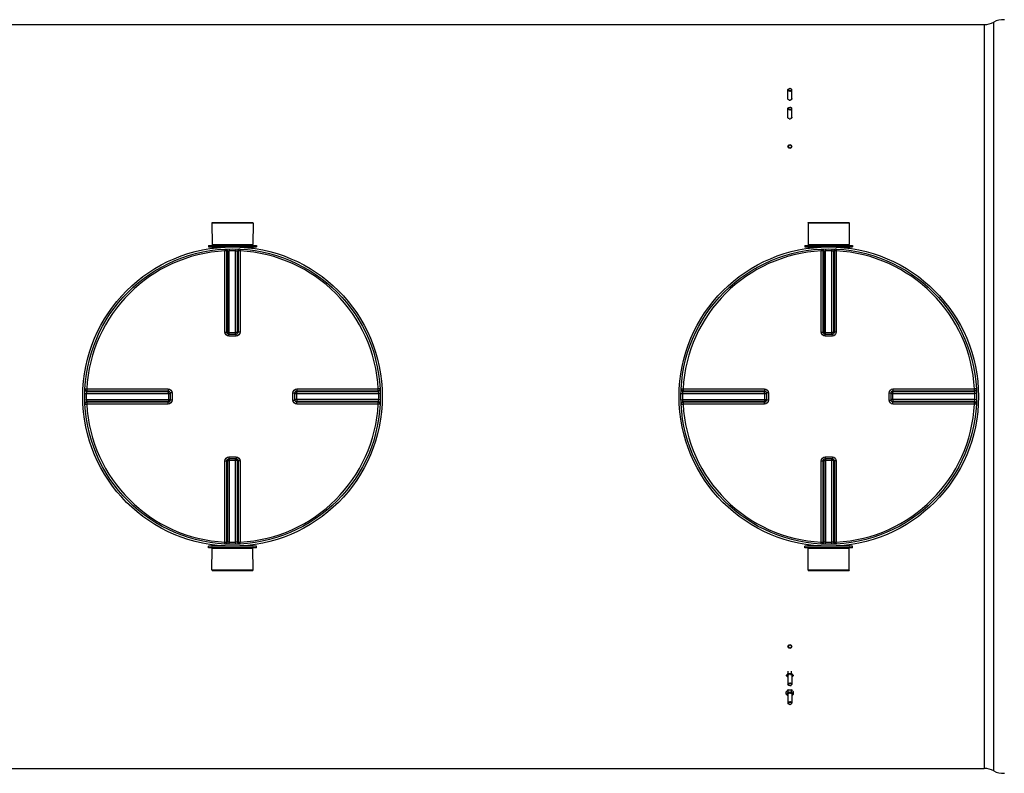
# Model space of a CAD drawing. Header units: millimetres. Extents: x 0 to 297, y 0 to 210.
# Tile 117 of 256: x 160 to 172, y 87 to 97. Entities that reach past the tile are written whole.
import ezdxf

# ---------------------------------------------------------------- set-up
doc = ezdxf.new("R2010")
doc.units = ezdxf.units.MM
doc.header["$LTSCALE"] = 16.335
doc.layers.get('0').update_dxf_attribs({"linetype": 'CONTINUOUS'})
for name, color, linetype in [('01_GLOBAL', 7, 'CONTINUOUS'), ('AXE-VISSERIE', 7, 'CONTINUOUS'), ('AXES_REF', 7, 'CONTINUOUS')]:
    doc.layers.add(name, color=color, linetype=linetype)

msp = doc.modelspace()

# ---------------------------------------------------------------- linework, layer by layer
at = {"color": 7, "linetype": 'Continuous'}
for p, q in [((155.496, 96.901), (171.946, 96.901)), ((169.432, 96.075), (169.434, 96.076)), ((169.459, 96.075), (169.457, 96.076)), ((169.432, 95.834), (169.434, 95.835)), ((169.459, 95.834), (169.457, 95.835)), ((162.017, 94.349), (162.545, 94.349)), ((162.017, 94.349), (162.018, 94.074)), ((162.545, 94.349), (162.543, 94.074)), ((169.682, 94.349), (170.21, 94.349)), ((169.682, 94.349), (169.683, 94.074)), ((170.21, 94.349), (170.208, 94.074)), ((161.973, 94.061), (162.588, 94.061)), ((161.973, 94.061), (161.973, 94.041)), ((162.018, 94.074), (162.543, 94.074)), ((162.018, 94.074), (162.031, 94.061)), ((162.543, 94.074), (162.531, 94.061)), ((162.588, 94.061), (162.588, 94.041)), ((169.638, 94.061), (170.253, 94.061)), ((169.638, 94.061), (169.638, 94.041)), ((169.683, 94.074), (170.208, 94.074)), ((169.683, 94.074), (169.696, 94.061)), ((170.208, 94.074), (170.196, 94.061)), ((170.253, 94.061), (170.253, 94.041)), ((161.973, 94.041), (162.588, 94.041)), ((162.018, 94.039), (162.018, 94.023)), ((162.543, 94.039), (162.543, 94.023)), ((169.638, 94.041), (170.253, 94.041)), ((169.683, 94.039), (169.683, 94.023)), ((170.208, 94.039), (170.208, 94.023)), ((162.234, 92.917), (162.232, 92.917)), ((162.234, 92.917), (162.327, 92.917)), ((162.33, 92.917), (162.327, 92.917)), ((169.899, 92.917), (169.897, 92.917)), ((169.899, 92.917), (169.992, 92.917)), ((169.995, 92.917), (169.992, 92.917)), ((161.48, 92.166), (161.48, 92.165)), ((161.48, 92.165), (161.48, 92.163)), ((161.48, 92.163), (161.48, 92.07)), ((163.082, 92.163), (163.082, 92.165)), ((163.082, 92.07), (163.082, 92.163)), ((169.145, 92.166), (169.145, 92.165)), ((169.145, 92.165), (169.145, 92.163)), ((169.145, 92.163), (169.145, 92.07)), ((170.747, 92.163), (170.747, 92.165)), ((170.747, 92.07), (170.747, 92.163)), ((161.48, 92.07), (161.48, 92.068)), ((161.48, 92.068), (161.48, 92.067)), ((163.082, 92.068), (163.082, 92.07)), ((169.145, 92.07), (169.145, 92.068)), ((169.145, 92.068), (169.145, 92.067)), ((170.747, 92.068), (170.747, 92.07)), ((162.232, 91.316), (162.234, 91.316)), ((162.327, 91.316), (162.234, 91.316)), ((162.327, 91.316), (162.33, 91.316)), ((169.897, 91.316), (169.899, 91.316)), ((169.992, 91.316), (169.899, 91.316)), ((169.992, 91.316), (169.995, 91.316)), ((162.588, 90.191), (161.973, 90.191)), ((161.973, 90.171), (161.973, 90.191)), ((162.588, 90.171), (161.973, 90.171)), ((162.017, 89.884), (162.018, 90.159)), ((162.018, 90.194), (162.018, 90.209)), ((162.018, 90.159), (162.031, 90.171)), ((162.543, 90.159), (162.018, 90.159)), ((162.543, 90.159), (162.531, 90.171)), ((162.543, 90.194), (162.543, 90.209)), ((162.545, 89.884), (162.543, 90.159)), ((162.588, 90.171), (162.588, 90.191)), ((170.253, 90.191), (169.638, 90.191)), ((169.638, 90.171), (169.638, 90.191)), ((170.253, 90.171), (169.638, 90.171)), ((169.682, 89.884), (169.683, 90.159)), ((169.683, 90.194), (169.683, 90.209)), ((169.683, 90.159), (169.696, 90.171)), ((170.208, 90.159), (169.683, 90.159)), ((170.208, 90.159), (170.196, 90.171)), ((170.208, 90.194), (170.208, 90.209)), ((170.21, 89.884), (170.208, 90.159)), ((170.253, 90.171), (170.253, 90.191)), ((162.545, 89.884), (162.017, 89.884)), ((170.21, 89.884), (169.682, 89.884)), ((169.423, 88.554), (169.423, 88.583)), ((169.469, 88.554), (169.469, 88.583)), ((169.432, 88.399), (169.434, 88.398)), ((169.459, 88.399), (169.457, 88.398)), ((169.4, 88.287), (169.4, 88.316)), ((169.423, 88.313), (169.423, 88.342)), ((169.469, 88.313), (169.469, 88.342)), ((169.492, 88.287), (169.492, 88.316)), ((169.432, 88.158), (169.434, 88.157)), ((169.459, 88.158), (169.457, 88.157)), ((155.496, 87.331), (171.946, 87.331))]:
    msp.add_line(p, q, dxfattribs=at)
at = {"color": 9, "linetype": 'Continuous'}
for p, q in [((171.946, 96.901), (171.946, 87.331)), ((172.067, 87.3), (172.067, 96.933)), ((162.018, 94.039), (162.185, 94.039)), ((162.182, 94.014), (162.184, 93.99)), ((162.184, 92.943), (162.184, 93.99)), ((162.209, 93.989), (162.216, 93.989)), ((162.209, 92.942), (162.209, 93.989)), ((162.216, 93.989), (162.216, 92.942)), ((162.24, 94.016), (162.24, 93.992)), ((162.24, 92.917), (162.24, 93.992)), ((162.322, 94.016), (162.321, 93.992)), ((162.321, 92.917), (162.321, 93.992)), ((162.346, 93.989), (162.353, 93.989)), ((162.346, 92.942), (162.346, 93.989)), ((162.353, 93.989), (162.353, 92.942)), ((162.377, 94.039), (162.543, 94.039)), ((162.379, 94.014), (162.378, 93.99)), ((162.378, 93.99), (162.378, 92.943)), ((169.683, 94.039), (169.85, 94.039)), ((169.847, 94.014), (169.849, 93.99)), ((169.849, 92.943), (169.849, 93.99)), ((169.874, 93.989), (169.881, 93.989)), ((169.874, 92.942), (169.874, 93.989)), ((169.881, 93.989), (169.881, 92.942)), ((169.905, 94.016), (169.905, 93.992)), ((169.905, 92.917), (169.905, 93.992)), ((169.987, 94.016), (169.986, 93.992)), ((169.986, 92.917), (169.986, 93.992)), ((170.011, 93.989), (170.018, 93.989)), ((170.011, 92.942), (170.011, 93.989)), ((170.018, 93.989), (170.018, 92.942)), ((170.042, 94.039), (170.208, 94.039)), ((170.044, 94.014), (170.043, 93.99)), ((170.043, 93.99), (170.043, 92.943)), ((162.209, 92.942), (162.216, 92.942)), ((162.232, 92.917), (162.229, 92.918)), ((162.234, 92.893), (162.234, 92.917)), ((162.24, 92.941), (162.321, 92.941)), ((162.328, 92.893), (162.327, 92.917)), ((162.328, 92.918), (162.33, 92.919)), ((162.346, 92.942), (162.353, 92.942)), ((169.874, 92.942), (169.881, 92.942)), ((169.897, 92.917), (169.894, 92.918)), ((169.899, 92.893), (169.899, 92.917)), ((169.905, 92.941), (169.986, 92.941)), ((169.993, 92.893), (169.992, 92.917)), ((169.993, 92.918), (169.995, 92.919)), ((170.011, 92.942), (170.018, 92.942)), ((162.281, 92.893), (162.234, 92.893)), ((162.328, 92.893), (162.281, 92.893)), ((169.946, 92.893), (169.899, 92.893)), ((169.993, 92.893), (169.946, 92.893)), ((160.381, 92.157), (160.406, 92.157)), ((160.383, 92.215), (160.408, 92.214)), ((160.406, 92.157), (161.48, 92.157)), ((160.408, 92.214), (161.455, 92.214)), ((160.408, 92.189), (161.455, 92.189)), ((160.408, 92.182), (160.408, 92.189)), ((160.408, 92.182), (161.456, 92.182)), ((160.907, 92.214), (160.935, 92.214)), ((161.456, 92.182), (161.455, 92.189)), ((161.456, 92.157), (161.456, 92.076)), ((161.505, 92.163), (161.48, 92.163)), ((161.505, 92.163), (161.505, 92.07)), ((163.057, 92.163), (163.082, 92.163)), ((163.057, 92.07), (163.057, 92.163)), ((163.082, 92.165), (163.082, 92.168)), ((163.082, 92.163), (163.084, 92.166)), ((163.082, 92.157), (164.156, 92.157)), ((163.107, 92.189), (163.106, 92.182)), ((163.106, 92.182), (164.154, 92.182)), ((163.106, 92.076), (163.106, 92.157)), ((163.107, 92.214), (164.154, 92.214)), ((163.107, 92.189), (164.153, 92.189)), ((164.153, 92.189), (164.154, 92.182)), ((164.178, 92.215), (164.154, 92.214)), ((164.18, 92.157), (164.156, 92.157)), ((168.046, 92.157), (168.071, 92.157)), ((168.048, 92.215), (168.073, 92.214)), ((168.071, 92.157), (169.145, 92.157)), ((168.073, 92.214), (169.12, 92.214)), ((168.073, 92.189), (169.12, 92.189)), ((168.073, 92.182), (168.073, 92.189)), ((168.073, 92.182), (169.121, 92.182)), ((169.121, 92.182), (169.12, 92.189)), ((169.121, 92.157), (169.121, 92.076)), ((169.17, 92.163), (169.145, 92.163)), ((169.17, 92.163), (169.17, 92.07)), ((170.722, 92.163), (170.747, 92.163)), ((170.722, 92.07), (170.722, 92.163)), ((170.747, 92.165), (170.747, 92.168)), ((170.747, 92.163), (170.749, 92.166)), ((170.747, 92.157), (171.821, 92.157)), ((170.772, 92.189), (170.771, 92.182)), ((170.771, 92.182), (171.819, 92.182)), ((170.771, 92.076), (170.771, 92.157)), ((170.772, 92.214), (171.819, 92.214)), ((170.772, 92.189), (171.818, 92.189)), ((171.818, 92.189), (171.819, 92.182)), ((171.843, 92.215), (171.819, 92.214)), ((171.845, 92.157), (171.821, 92.157)), ((160.381, 92.075), (160.406, 92.076)), ((160.406, 92.076), (161.48, 92.076)), ((161.456, 92.051), (160.408, 92.051)), ((160.408, 92.044), (160.408, 92.051)), ((161.455, 92.044), (160.408, 92.044)), ((161.455, 92.044), (161.456, 92.051)), ((161.479, 92.07), (161.478, 92.067)), ((161.505, 92.07), (161.48, 92.07)), ((163.057, 92.07), (163.082, 92.07)), ((164.156, 92.076), (163.082, 92.076)), ((164.154, 92.051), (163.106, 92.051)), ((163.106, 92.051), (163.107, 92.044)), ((164.153, 92.044), (163.107, 92.044)), ((164.154, 92.051), (164.153, 92.044)), ((164.18, 92.075), (164.156, 92.076)), ((168.046, 92.075), (168.071, 92.076)), ((168.071, 92.076), (169.145, 92.076)), ((169.121, 92.051), (168.073, 92.051)), ((168.073, 92.044), (168.073, 92.051)), ((169.12, 92.044), (168.073, 92.044)), ((169.12, 92.044), (169.121, 92.051)), ((169.144, 92.07), (169.143, 92.067)), ((169.17, 92.07), (169.145, 92.07)), ((170.722, 92.07), (170.747, 92.07)), ((171.821, 92.076), (170.747, 92.076)), ((171.819, 92.051), (170.771, 92.051)), ((170.771, 92.051), (170.772, 92.044)), ((171.818, 92.044), (170.772, 92.044)), ((171.819, 92.051), (171.818, 92.044)), ((171.845, 92.075), (171.821, 92.076)), ((160.383, 92.018), (160.408, 92.019)), ((161.455, 92.019), (160.408, 92.019)), ((160.935, 92.019), (160.906, 92.019)), ((161.324, 92.019), (161.265, 92.019)), ((164.154, 92.019), (163.107, 92.019)), ((164.178, 92.018), (164.154, 92.019)), ((168.048, 92.018), (168.073, 92.019)), ((169.12, 92.019), (168.073, 92.019)), ((168.989, 92.019), (168.93, 92.019)), ((171.819, 92.019), (170.772, 92.019)), ((171.843, 92.018), (171.819, 92.019)), ((162.184, 90.243), (162.184, 91.29)), ((162.216, 91.291), (162.209, 91.291)), ((162.209, 90.244), (162.209, 91.291)), ((162.216, 91.291), (162.216, 90.244)), ((162.234, 91.315), (162.231, 91.314)), ((162.234, 91.34), (162.281, 91.34)), ((162.234, 91.34), (162.234, 91.316)), ((162.24, 91.316), (162.24, 90.241)), ((162.321, 91.291), (162.24, 91.291)), ((162.281, 91.34), (162.328, 91.34)), ((162.321, 90.241), (162.321, 91.316)), ((162.328, 91.34), (162.327, 91.316)), ((162.33, 91.315), (162.333, 91.315)), ((162.353, 91.291), (162.346, 91.291)), ((162.346, 90.244), (162.346, 91.291)), ((162.353, 91.291), (162.353, 90.244)), ((162.378, 91.29), (162.378, 90.243)), ((169.849, 90.243), (169.849, 91.29)), ((169.881, 91.291), (169.874, 91.291)), ((169.874, 90.244), (169.874, 91.291)), ((169.881, 91.291), (169.881, 90.244)), ((169.899, 91.315), (169.896, 91.314)), ((169.899, 91.34), (169.946, 91.34)), ((169.899, 91.34), (169.899, 91.316)), ((169.905, 91.316), (169.905, 90.241)), ((169.986, 91.291), (169.905, 91.291)), ((169.946, 91.34), (169.993, 91.34)), ((169.986, 90.241), (169.986, 91.316)), ((169.993, 91.34), (169.992, 91.316)), ((169.995, 91.315), (169.998, 91.315)), ((170.018, 91.291), (170.011, 91.291)), ((170.011, 90.244), (170.011, 91.291)), ((170.018, 91.291), (170.018, 90.244)), ((170.043, 91.29), (170.043, 90.243)), ((162.185, 90.194), (162.018, 90.194)), ((162.182, 90.219), (162.184, 90.243)), ((162.216, 90.244), (162.209, 90.244)), ((162.24, 90.217), (162.24, 90.241)), ((162.322, 90.217), (162.321, 90.241)), ((162.353, 90.244), (162.346, 90.244)), ((162.543, 90.194), (162.377, 90.194)), ((162.379, 90.219), (162.378, 90.243)), ((169.85, 90.194), (169.683, 90.194)), ((169.847, 90.219), (169.849, 90.243)), ((169.881, 90.244), (169.874, 90.244)), ((169.905, 90.217), (169.905, 90.241)), ((169.987, 90.217), (169.986, 90.241)), ((170.018, 90.244), (170.011, 90.244)), ((170.208, 90.194), (170.042, 90.194)), ((170.044, 90.219), (170.043, 90.243))]:
    msp.add_line(p, q, dxfattribs=at)
for points in [[(160.408, 92.214), (160.45, 92.214), (160.492, 92.214)], [(160.532, 92.214), (160.571, 92.214), (160.609, 92.214), (160.682, 92.214)], [(160.682, 92.214), (160.717, 92.214), (160.751, 92.214), (160.784, 92.214), (160.816, 92.214), (160.847, 92.214), (160.877, 92.214)], [(160.935, 92.214), (160.992, 92.214), (161.019, 92.214), (161.047, 92.214)], [(161.355, 92.214), (161.387, 92.214), (161.42, 92.214), (161.455, 92.214)], [(168.073, 92.214), (168.115, 92.214), (168.157, 92.214)], [(168.197, 92.214), (168.236, 92.214), (168.274, 92.214), (168.311, 92.214), (168.347, 92.214), (168.382, 92.214), (168.416, 92.214), (168.449, 92.214), (168.481, 92.214), (168.512, 92.214), (168.542, 92.214), (168.572, 92.214), (168.6, 92.214)], [(168.6, 92.214), (168.657, 92.214), (168.684, 92.214), (168.712, 92.214)], [(169.02, 92.214), (169.052, 92.214), (169.085, 92.214), (169.12, 92.214)], [(160.609, 92.019), (160.571, 92.019), (160.532, 92.019), (160.492, 92.019)], [(160.877, 92.019), (160.847, 92.019), (160.816, 92.019), (160.784, 92.019), (160.751, 92.019), (160.717, 92.019), (160.682, 92.019), (160.609, 92.019)], [(161.455, 92.019), (161.42, 92.019), (161.387, 92.019), (161.355, 92.019)], [(168.6, 92.019), (168.571, 92.019), (168.542, 92.019), (168.512, 92.019), (168.481, 92.019), (168.449, 92.019), (168.416, 92.019), (168.382, 92.019), (168.347, 92.019), (168.311, 92.019), (168.274, 92.019), (168.236, 92.019), (168.197, 92.019), (168.157, 92.019)], [(169.12, 92.019), (169.085, 92.019), (169.052, 92.019), (169.02, 92.019)]]:
    msp.add_lwpolyline(points, dxfattribs=at)
at = {"color": 7, "linetype": 'Continuous'}
for centre, radius in [((169.446, 95.333), 0.025), ((169.446, 95.333), 0.0209), ((162.281, 92.116), 1.9), ((169.946, 92.116), 1.9), ((169.446, 88.9), 0.025), ((169.446, 88.9), 0.0209)]:
    msp.add_circle(centre, radius, dxfattribs=at)
for centre, radius, start, end in [((172.189, 96.714), 0.25, 86.7018, 119.0529), ((171.946, 97.151), 0.25, 270, 299.0529), ((169.443, 96.055), 0.0229, 112.5494, 118.2764), ((169.448, 96.055), 0.0229, 61.7236, 67.4506), ((169.442, 96.057), 0.0207, 118.3143, 121.8078), ((169.449, 96.057), 0.0207, 58.1922, 61.6857), ((169.442, 95.816), 0.0207, 118.3143, 121.8078), ((169.444, 95.962), 0.0308, 247.3831, 248.8393), ((169.443, 95.814), 0.0229, 112.5494, 118.2764), ((169.446, 95.97), 0.0398, 260.1285, 279.8715), ((169.448, 95.814), 0.0229, 61.7236, 67.4506), ((169.448, 95.962), 0.0308, 291.1607, 292.6169), ((169.449, 95.816), 0.0207, 58.1922, 61.6857), ((169.444, 95.721), 0.0308, 247.3831, 248.8393), ((169.446, 95.729), 0.0398, 260.1285, 279.8715), ((169.448, 95.721), 0.0308, 291.1607, 292.6169), ((162.016, 94.039), 0.0025, 0, 90), ((162.546, 94.039), 0.0025, 90, 180), ((169.681, 94.039), 0.0025, 0, 90), ((170.211, 94.039), 0.0025, 90, 180), ((162.016, 90.194), 0.0025, 270, 360), ((162.546, 90.194), 0.0025, 180, 270), ((169.681, 90.194), 0.0025, 270, 360), ((170.211, 90.194), 0.0025, 180, 270), ((169.328, 88.614), 0.112, 309.8408, 318.0544), ((169.494, 88.588), 0.111, 221.9049, 228.9059), ((169.216, 88.703), 0.255, 323.5927, 324.3202), ((169.444, 88.512), 0.0308, 111.1607, 112.6169), ((169.446, 88.504), 0.0398, 80.1285, 99.8715), ((169.448, 88.512), 0.0308, 67.3831, 68.8393), ((169.676, 88.703), 0.255, 215.6798, 216.4073), ((169.398, 88.588), 0.111, 311.0941, 318.0951), ((169.564, 88.614), 0.112, 221.9456, 230.1592), ((169.442, 88.417), 0.0207, 238.1922, 241.6857), ((169.443, 88.419), 0.0229, 241.7236, 247.4506), ((169.448, 88.419), 0.0229, 292.5494, 298.2764), ((169.449, 88.417), 0.0207, 298.3143, 301.8078), ((169.328, 88.373), 0.112, 309.8408, 318.0544), ((169.494, 88.256), 0.112, 129.8408, 138.0544), ((169.494, 88.347), 0.111, 221.9049, 228.9059), ((169.216, 88.462), 0.255, 323.5927, 324.3202), ((169.444, 88.271), 0.0308, 111.1607, 112.6169), ((169.446, 88.262), 0.0398, 80.1285, 99.8715), ((169.448, 88.271), 0.0308, 67.3831, 68.8393), ((169.397, 88.256), 0.112, 41.9456, 50.1592), ((169.676, 88.462), 0.255, 215.6798, 216.4073), ((169.398, 88.347), 0.111, 311.0941, 318.0951), ((169.564, 88.373), 0.112, 221.9456, 230.1592), ((169.442, 88.176), 0.0207, 238.1922, 241.6857), ((169.443, 88.178), 0.0229, 241.7236, 247.4506), ((169.448, 88.178), 0.0229, 292.5494, 298.2764), ((169.449, 88.176), 0.0207, 298.3143, 301.8078), ((171.946, 87.081), 0.25, 60.9471, 90), ((172.189, 87.519), 0.25, 240.9471, 273.2982)]:
    msp.add_arc(centre, radius, start, end, dxfattribs=at)
at = {"color": 9, "linetype": 'Continuous'}
for centre, radius, start, end in [((162.281, 92.116), 1.876, 92.9675, 177.0325), ((162.281, 92.118), 1.874, 88.764, 91.236), ((162.281, 92.116), 1.876, 2.9675, 87.0325), ((169.946, 92.116), 1.876, 92.9675, 177.0325), ((169.946, 92.118), 1.874, 88.764, 91.236), ((169.946, 92.116), 1.876, 2.9675, 87.0325), ((162.235, 92.941), 0.0236, 248.0993, 254.1592), ((162.24, 94.569), 1.627, 269.8052, 269.9966), ((162.321, 94.567), 1.625, 270.0033, 270.192), ((162.318, 92.944), 0.028, 297.3371, 303.7932), ((169.9, 92.941), 0.0236, 248.0993, 254.1592), ((169.905, 94.569), 1.627, 269.8052, 269.9966), ((169.986, 94.567), 1.625, 270.0033, 270.192), ((169.983, 92.944), 0.028, 297.3371, 303.7932), ((159.828, 92.157), 1.627, 0.0034, 0.1948), ((163.105, 92.162), 0.0236, 158.0993, 164.1592), ((163.108, 92.153), 0.028, 146.2068, 152.6629), ((164.731, 92.157), 1.625, 179.808, 179.9967), ((167.493, 92.157), 1.627, 0.0034, 0.1948), ((170.77, 92.162), 0.0236, 158.0993, 164.1592), ((170.773, 92.153), 0.028, 146.2068, 152.6629), ((172.396, 92.157), 1.625, 179.808, 179.9967), ((159.83, 92.076), 1.625, 359.808, 359.9967), ((161.453, 92.08), 0.028, 326.2068, 332.6629), ((161.459, 92.077), 0.0216, 340.1644, 344.0051), ((161.46, 92.07), 0.0199, 346.0069, 352.0363), ((161.458, 92.071), 0.0225, 340.4317, 346.0108), ((164.733, 92.076), 1.627, 180.0034, 180.1948), ((167.495, 92.076), 1.625, 359.808, 359.9967), ((169.118, 92.08), 0.028, 326.2068, 332.6629), ((169.124, 92.077), 0.0216, 340.1644, 344.0051), ((169.125, 92.07), 0.0199, 346.0069, 352.0363), ((169.123, 92.071), 0.0225, 340.4317, 346.0108), ((172.398, 92.076), 1.627, 180.0034, 180.1948), ((162.281, 92.116), 1.876, 182.9675, 267.0325), ((162.281, 92.116), 1.876, 272.9675, 357.0325), ((169.946, 92.116), 1.876, 182.9675, 267.0325), ((169.946, 92.116), 1.876, 272.9675, 357.0325), ((162.244, 91.289), 0.028, 117.3371, 123.7932), ((162.24, 89.666), 1.625, 90.0033, 90.192), ((162.321, 89.664), 1.627, 89.8052, 89.9966), ((162.326, 91.292), 0.0236, 68.0993, 74.1592), ((169.909, 91.289), 0.028, 117.3371, 123.7932), ((169.905, 89.666), 1.625, 90.0033, 90.192), ((169.986, 89.664), 1.627, 89.8052, 89.9966), ((169.991, 91.292), 0.0236, 68.0993, 74.1592), ((162.281, 92.115), 1.874, 268.764, 271.236), ((169.946, 92.115), 1.874, 268.764, 271.236)]:
    msp.add_arc(centre, radius, start, end, dxfattribs=at)
at = {"color": 7, "linetype": 'Continuous'}
for points in [[(169.434, 96.076), (169.438, 96.077), (169.442, 96.078), (169.446, 96.078)], [(169.457, 96.076), (169.454, 96.077), (169.45, 96.078), (169.446, 96.078)], [(169.42, 95.947), (169.42, 95.949), (169.42, 95.95), (169.421, 95.952)], [(169.471, 95.952), (169.471, 95.95), (169.472, 95.949), (169.472, 95.947)], [(169.421, 95.943), (169.42, 95.944), (169.42, 95.946), (169.42, 95.947)], [(169.439, 95.931), (169.437, 95.932), (169.435, 95.932), (169.432, 95.933)], [(169.434, 95.835), (169.438, 95.836), (169.442, 95.837), (169.446, 95.837)], [(169.457, 95.835), (169.454, 95.836), (169.45, 95.837), (169.446, 95.837)], [(169.459, 95.933), (169.457, 95.932), (169.455, 95.932), (169.453, 95.931)], [(169.472, 95.947), (169.472, 95.946), (169.471, 95.944), (169.471, 95.943)], [(169.42, 95.706), (169.42, 95.708), (169.42, 95.709), (169.421, 95.711)], [(169.421, 95.702), (169.42, 95.703), (169.42, 95.705), (169.42, 95.706)], [(169.471, 95.711), (169.471, 95.709), (169.472, 95.708), (169.472, 95.706)], [(169.472, 95.706), (169.472, 95.705), (169.471, 95.703), (169.471, 95.702)], [(169.439, 95.69), (169.437, 95.691), (169.435, 95.691), (169.432, 95.692)], [(169.459, 95.692), (169.457, 95.691), (169.455, 95.691), (169.453, 95.69)], [(169.411, 88.514), (169.407, 88.518), (169.403, 88.523), (169.4, 88.528)], [(169.411, 88.514), (169.408, 88.517), (169.404, 88.527), (169.408, 88.536), (169.411, 88.54)], [(169.411, 88.54), (169.415, 88.543), (169.418, 88.547), (169.421, 88.552)], [(169.411, 88.54), (169.414, 88.543), (169.417, 88.545), (169.421, 88.547)], [(169.421, 88.507), (169.417, 88.508), (169.414, 88.511), (169.411, 88.514)], [(169.42, 88.527), (169.42, 88.528), (169.42, 88.53), (169.421, 88.531)], [(169.421, 88.522), (169.42, 88.524), (169.42, 88.525), (169.42, 88.527)], [(169.421, 88.547), (169.428, 88.551), (169.437, 88.552), (169.446, 88.552)], [(169.423, 88.554), (169.43, 88.553), (169.438, 88.552), (169.446, 88.552)], [(169.432, 88.541), (169.435, 88.542), (169.437, 88.542), (169.439, 88.543)], [(169.446, 88.552), (169.454, 88.552), (169.461, 88.553), (169.469, 88.554)], [(169.446, 88.552), (169.454, 88.552), (169.463, 88.551), (169.471, 88.547)], [(169.453, 88.543), (169.455, 88.542), (169.457, 88.542), (169.459, 88.541)], [(169.471, 88.552), (169.474, 88.547), (169.477, 88.543), (169.48, 88.54)], [(169.471, 88.547), (169.474, 88.545), (169.478, 88.543), (169.48, 88.54)], [(169.471, 88.531), (169.471, 88.53), (169.472, 88.528), (169.472, 88.527)], [(169.472, 88.527), (169.472, 88.525), (169.471, 88.524), (169.471, 88.522)], [(169.48, 88.514), (169.478, 88.511), (169.474, 88.508), (169.471, 88.507)], [(169.48, 88.54), (169.484, 88.536), (169.488, 88.527), (169.484, 88.517), (169.48, 88.514)], [(169.492, 88.528), (169.488, 88.523), (169.485, 88.518), (169.48, 88.514)], [(169.446, 88.396), (169.442, 88.396), (169.438, 88.397), (169.434, 88.398)], [(169.446, 88.396), (169.45, 88.396), (169.454, 88.397), (169.457, 88.398)], [(169.4, 88.316), (169.403, 88.321), (169.407, 88.326), (169.411, 88.331)], [(169.411, 88.273), (169.407, 88.277), (169.403, 88.282), (169.4, 88.287)], [(169.411, 88.273), (169.408, 88.276), (169.404, 88.286), (169.408, 88.295), (169.411, 88.299)], [(169.411, 88.299), (169.415, 88.302), (169.418, 88.306), (169.421, 88.31)], [(169.411, 88.299), (169.414, 88.301), (169.417, 88.304), (169.421, 88.306)], [(169.421, 88.266), (169.417, 88.267), (169.414, 88.27), (169.411, 88.273)], [(169.42, 88.286), (169.42, 88.287), (169.42, 88.289), (169.421, 88.29)], [(169.421, 88.281), (169.42, 88.283), (169.42, 88.284), (169.42, 88.286)], [(169.421, 88.306), (169.428, 88.31), (169.437, 88.311), (169.446, 88.311)], [(169.423, 88.342), (169.43, 88.343), (169.438, 88.344), (169.446, 88.344)], [(169.423, 88.313), (169.43, 88.312), (169.438, 88.311), (169.446, 88.311)], [(169.432, 88.3), (169.435, 88.301), (169.437, 88.301), (169.439, 88.302)], [(169.446, 88.344), (169.454, 88.344), (169.461, 88.343), (169.469, 88.342)], [(169.446, 88.311), (169.454, 88.311), (169.461, 88.312), (169.469, 88.313)], [(169.446, 88.311), (169.454, 88.311), (169.463, 88.31), (169.471, 88.306)], [(169.453, 88.302), (169.455, 88.301), (169.457, 88.301), (169.459, 88.3)], [(169.471, 88.31), (169.474, 88.306), (169.477, 88.302), (169.48, 88.299)], [(169.471, 88.306), (169.474, 88.304), (169.478, 88.301), (169.48, 88.299)], [(169.471, 88.29), (169.471, 88.289), (169.472, 88.287), (169.472, 88.286)], [(169.472, 88.286), (169.472, 88.284), (169.471, 88.283), (169.471, 88.281)], [(169.48, 88.273), (169.478, 88.27), (169.474, 88.267), (169.471, 88.266)], [(169.48, 88.331), (169.485, 88.326), (169.488, 88.321), (169.492, 88.316)], [(169.48, 88.299), (169.484, 88.295), (169.488, 88.286), (169.484, 88.276), (169.48, 88.273)], [(169.492, 88.287), (169.488, 88.282), (169.485, 88.277), (169.48, 88.273)], [(169.446, 88.155), (169.442, 88.155), (169.438, 88.156), (169.434, 88.157)], [(169.446, 88.155), (169.45, 88.155), (169.454, 88.156), (169.457, 88.157)]]:
    msp.add_open_spline(points, degree=3, dxfattribs=at)
for points, knots in [([(169.421, 96.061), (169.421, 96.063), (169.422, 96.069), (169.428, 96.073), (169.432, 96.075)], [0, 0, 0, 0, 0.220303, 1, 1, 1, 1]), ([(169.446, 96.045), (169.44, 96.045), (169.429, 96.047), (169.421, 96.057), (169.421, 96.061)], [0, 0, 0, 0, 0.575061, 1, 1, 1, 1]), ([(169.446, 96.051), (169.442, 96.051), (169.435, 96.052), (169.426, 96.058), (169.424, 96.068), (169.429, 96.073), (169.431, 96.074)], [0, 0, 0, 0, 0.307767, 0.561503, 0.765581, 1, 1, 1, 1]), ([(169.446, 96.051), (169.45, 96.051), (169.457, 96.052), (169.466, 96.058), (169.468, 96.068), (169.463, 96.073), (169.46, 96.074)], [0, 0, 0, 0, 0.307767, 0.561503, 0.765581, 1, 1, 1, 1]), ([(169.446, 96.045), (169.452, 96.045), (169.463, 96.047), (169.471, 96.057), (169.471, 96.061)], [0, 0, 0, 0, 0.575061, 1, 1, 1, 1]), ([(169.471, 96.061), (169.471, 96.063), (169.47, 96.069), (169.464, 96.073), (169.459, 96.075)], [0, 0, 0, 0, 0.220303, 1, 1, 1, 1]), ([(169.432, 95.933), (169.43, 95.934), (169.426, 95.936), (169.422, 95.94), (169.421, 95.943)], [0, 0, 0, 0, 0.282313, 1, 1, 1, 1]), ([(169.421, 95.82), (169.421, 95.822), (169.422, 95.828), (169.428, 95.832), (169.432, 95.834)], [0, 0, 0, 0, 0.220303, 1, 1, 1, 1]), ([(169.446, 95.81), (169.442, 95.81), (169.435, 95.811), (169.426, 95.817), (169.424, 95.827), (169.429, 95.832), (169.431, 95.833)], [0, 0, 0, 0, 0.307767, 0.561503, 0.765581, 1, 1, 1, 1]), ([(169.446, 95.81), (169.45, 95.81), (169.457, 95.811), (169.466, 95.817), (169.468, 95.827), (169.463, 95.832), (169.46, 95.833)], [0, 0, 0, 0, 0.307767, 0.561503, 0.765581, 1, 1, 1, 1]), ([(169.471, 95.82), (169.471, 95.822), (169.47, 95.828), (169.464, 95.832), (169.459, 95.834)], [0, 0, 0, 0, 0.220303, 1, 1, 1, 1]), ([(169.471, 95.943), (169.469, 95.94), (169.466, 95.936), (169.461, 95.934), (169.46, 95.933)], [0, 0, 0, 0, 0.717687, 1, 1, 1, 1]), ([(169.446, 95.804), (169.44, 95.804), (169.429, 95.806), (169.421, 95.816), (169.421, 95.82)], [0, 0, 0, 0, 0.575061, 1, 1, 1, 1]), ([(169.432, 95.692), (169.43, 95.693), (169.426, 95.695), (169.422, 95.699), (169.421, 95.702)], [0, 0, 0, 0, 0.282313, 1, 1, 1, 1]), ([(169.446, 95.804), (169.452, 95.804), (169.463, 95.806), (169.471, 95.816), (169.471, 95.82)], [0, 0, 0, 0, 0.575061, 1, 1, 1, 1]), ([(169.471, 95.702), (169.469, 95.699), (169.466, 95.695), (169.461, 95.693), (169.46, 95.692)], [0, 0, 0, 0, 0.717687, 1, 1, 1, 1]), ([(169.421, 88.531), (169.422, 88.534), (169.426, 88.538), (169.43, 88.54), (169.432, 88.541)], [0, 0, 0, 0, 0.717687, 1, 1, 1, 1]), ([(169.46, 88.541), (169.461, 88.54), (169.466, 88.538), (169.469, 88.534), (169.471, 88.531)], [0, 0, 0, 0, 0.282313, 1, 1, 1, 1]), ([(169.421, 88.413), (169.421, 88.417), (169.429, 88.427), (169.44, 88.429), (169.446, 88.429)], [0, 0, 0, 0, 0.424939, 1, 1, 1, 1]), ([(169.432, 88.399), (169.431, 88.4), (169.425, 88.402), (169.421, 88.408), (169.421, 88.413)], [0, 0, 0, 0, 0.29695, 1, 1, 1, 1]), ([(169.431, 88.4), (169.429, 88.401), (169.424, 88.406), (169.426, 88.416), (169.435, 88.422), (169.442, 88.423), (169.446, 88.423)], [0, 0, 0, 0, 0.234419, 0.438497, 0.692233, 1, 1, 1, 1]), ([(169.471, 88.413), (169.471, 88.417), (169.463, 88.427), (169.452, 88.429), (169.446, 88.429)], [0, 0, 0, 0, 0.424939, 1, 1, 1, 1]), ([(169.46, 88.4), (169.463, 88.401), (169.468, 88.406), (169.466, 88.416), (169.457, 88.422), (169.45, 88.423), (169.446, 88.423)], [0, 0, 0, 0, 0.234419, 0.438497, 0.692233, 1, 1, 1, 1]), ([(169.459, 88.399), (169.461, 88.4), (169.466, 88.402), (169.471, 88.408), (169.471, 88.413)], [0, 0, 0, 0, 0.29695, 1, 1, 1, 1]), ([(169.421, 88.29), (169.422, 88.293), (169.426, 88.297), (169.43, 88.299), (169.432, 88.3)], [0, 0, 0, 0, 0.717687, 1, 1, 1, 1]), ([(169.46, 88.3), (169.461, 88.299), (169.466, 88.297), (169.469, 88.293), (169.471, 88.29)], [0, 0, 0, 0, 0.282313, 1, 1, 1, 1]), ([(169.421, 88.172), (169.421, 88.176), (169.429, 88.186), (169.44, 88.188), (169.446, 88.188)], [0, 0, 0, 0, 0.424939, 1, 1, 1, 1]), ([(169.432, 88.158), (169.431, 88.159), (169.425, 88.161), (169.421, 88.167), (169.421, 88.172)], [0, 0, 0, 0, 0.29695, 1, 1, 1, 1]), ([(169.431, 88.159), (169.429, 88.16), (169.424, 88.165), (169.426, 88.175), (169.435, 88.181), (169.442, 88.182), (169.446, 88.182)], [0, 0, 0, 0, 0.234419, 0.438497, 0.692233, 1, 1, 1, 1]), ([(169.471, 88.172), (169.471, 88.176), (169.463, 88.186), (169.452, 88.188), (169.446, 88.188)], [0, 0, 0, 0, 0.424939, 1, 1, 1, 1]), ([(169.46, 88.159), (169.463, 88.16), (169.468, 88.165), (169.466, 88.175), (169.457, 88.181), (169.45, 88.182), (169.446, 88.182)], [0, 0, 0, 0, 0.234419, 0.438497, 0.692233, 1, 1, 1, 1]), ([(169.459, 88.158), (169.461, 88.159), (169.466, 88.161), (169.471, 88.167), (169.471, 88.172)], [0, 0, 0, 0, 0.29695, 1, 1, 1, 1])]:
    msp.add_open_spline(points, degree=3, knots=knots, dxfattribs=at)
at = {"color": 9, "linetype": 'Continuous'}
for points in [[(162.182, 94.014), (162.194, 94.015), (162.208, 94.001), (162.209, 93.989)], [(162.19, 94.014), (162.202, 94.015), (162.216, 94.001), (162.216, 93.989)], [(162.372, 94.014), (162.36, 94.015), (162.346, 94.001), (162.346, 93.989)], [(162.379, 94.014), (162.367, 94.015), (162.353, 94.001), (162.353, 93.989)], [(169.847, 94.014), (169.859, 94.015), (169.873, 94.001), (169.874, 93.989)], [(169.855, 94.014), (169.867, 94.015), (169.881, 94.001), (169.881, 93.989)], [(170.037, 94.014), (170.025, 94.015), (170.011, 94.001), (170.011, 93.989)], [(170.044, 94.014), (170.032, 94.015), (170.018, 94.001), (170.018, 93.989)], [(162.234, 92.893), (162.21, 92.893), (162.184, 92.919), (162.184, 92.943)], [(162.378, 92.943), (162.378, 92.919), (162.351, 92.893), (162.328, 92.893)], [(162.353, 92.942), (162.353, 92.931), (162.341, 92.919), (162.33, 92.917)], [(169.899, 92.893), (169.875, 92.893), (169.849, 92.919), (169.849, 92.943)], [(170.043, 92.943), (170.043, 92.919), (170.016, 92.893), (169.993, 92.893)], [(170.018, 92.942), (170.018, 92.931), (170.006, 92.919), (169.995, 92.917)], [(160.383, 92.208), (160.382, 92.196), (160.396, 92.182), (160.408, 92.182)], [(160.383, 92.215), (160.383, 92.203), (160.396, 92.189), (160.408, 92.189)], [(160.406, 92.076), (160.405, 92.103), (160.404, 92.13), (160.406, 92.157)], [(161.455, 92.214), (161.478, 92.214), (161.505, 92.187), (161.505, 92.163)], [(161.455, 92.189), (161.466, 92.189), (161.478, 92.177), (161.48, 92.166)], [(163.057, 92.163), (163.057, 92.187), (163.083, 92.214), (163.107, 92.214)], [(164.178, 92.215), (164.179, 92.203), (164.165, 92.189), (164.153, 92.189)], [(164.179, 92.208), (164.179, 92.196), (164.166, 92.182), (164.154, 92.182)], [(164.156, 92.157), (164.157, 92.13), (164.157, 92.103), (164.155, 92.076)], [(168.048, 92.208), (168.047, 92.196), (168.061, 92.182), (168.073, 92.182)], [(168.048, 92.215), (168.048, 92.203), (168.061, 92.189), (168.073, 92.189)], [(168.071, 92.076), (168.07, 92.103), (168.069, 92.13), (168.071, 92.157)], [(169.12, 92.214), (169.143, 92.214), (169.17, 92.187), (169.17, 92.163)], [(169.12, 92.189), (169.131, 92.189), (169.143, 92.177), (169.145, 92.166)], [(170.722, 92.163), (170.722, 92.187), (170.748, 92.214), (170.772, 92.214)], [(171.843, 92.215), (171.844, 92.203), (171.83, 92.189), (171.818, 92.189)], [(171.844, 92.208), (171.844, 92.196), (171.831, 92.182), (171.819, 92.182)], [(171.821, 92.157), (171.822, 92.13), (171.822, 92.103), (171.82, 92.076)], [(160.383, 92.025), (160.382, 92.037), (160.396, 92.051), (160.408, 92.051)], [(160.383, 92.018), (160.383, 92.03), (160.396, 92.044), (160.408, 92.044)], [(161.505, 92.07), (161.505, 92.046), (161.478, 92.019), (161.455, 92.019)], [(163.107, 92.019), (163.083, 92.019), (163.057, 92.046), (163.057, 92.07)], [(163.107, 92.044), (163.095, 92.044), (163.083, 92.056), (163.082, 92.068)], [(164.178, 92.018), (164.179, 92.03), (164.165, 92.044), (164.153, 92.044)], [(164.179, 92.025), (164.179, 92.037), (164.166, 92.051), (164.154, 92.051)], [(168.048, 92.025), (168.047, 92.037), (168.061, 92.051), (168.073, 92.051)], [(168.048, 92.018), (168.048, 92.03), (168.061, 92.044), (168.073, 92.044)], [(169.17, 92.07), (169.17, 92.046), (169.143, 92.019), (169.12, 92.019)], [(170.772, 92.019), (170.748, 92.019), (170.722, 92.046), (170.722, 92.07)], [(170.772, 92.044), (170.76, 92.044), (170.748, 92.056), (170.747, 92.068)], [(171.843, 92.018), (171.844, 92.03), (171.83, 92.044), (171.818, 92.044)], [(171.844, 92.025), (171.844, 92.037), (171.831, 92.051), (171.819, 92.051)], [(162.184, 91.29), (162.184, 91.314), (162.21, 91.34), (162.234, 91.34)], [(162.209, 91.291), (162.209, 91.302), (162.221, 91.314), (162.232, 91.315)], [(162.328, 91.34), (162.351, 91.34), (162.378, 91.314), (162.378, 91.29)], [(169.849, 91.29), (169.849, 91.314), (169.875, 91.34), (169.899, 91.34)], [(169.874, 91.291), (169.874, 91.302), (169.886, 91.314), (169.897, 91.315)], [(169.993, 91.34), (170.016, 91.34), (170.043, 91.314), (170.043, 91.29)], [(162.182, 90.219), (162.194, 90.218), (162.209, 90.232), (162.209, 90.244)], [(162.19, 90.219), (162.202, 90.218), (162.216, 90.232), (162.216, 90.244)], [(162.372, 90.219), (162.36, 90.218), (162.346, 90.232), (162.346, 90.244)], [(162.379, 90.219), (162.367, 90.218), (162.353, 90.232), (162.353, 90.244)], [(169.847, 90.219), (169.859, 90.218), (169.874, 90.232), (169.874, 90.244)], [(169.855, 90.219), (169.867, 90.218), (169.881, 90.232), (169.881, 90.244)], [(170.037, 90.219), (170.025, 90.218), (170.011, 90.232), (170.011, 90.244)], [(170.044, 90.219), (170.032, 90.218), (170.018, 90.232), (170.018, 90.244)]]:
    msp.add_open_spline(points, degree=3, dxfattribs=at)
for points, knots in [([(162.209, 93.989), (162.206, 93.99), (162.197, 93.989), (162.189, 93.99), (162.184, 93.99)], [0, 0, 0, 0, 0.354241, 1, 1, 1, 1]), ([(162.216, 93.989), (162.218, 93.99), (162.227, 93.99), (162.235, 93.991), (162.24, 93.992)], [0, 0, 0, 0, 0.354769, 1, 1, 1, 1]), ([(162.321, 93.992), (162.327, 93.991), (162.335, 93.99), (162.343, 93.99), (162.346, 93.989)], [0, 0, 0, 0, 0.645228, 1, 1, 1, 1]), ([(162.378, 93.99), (162.373, 93.99), (162.364, 93.989), (162.356, 93.99), (162.353, 93.989)], [0, 0, 0, 0, 0.645759, 1, 1, 1, 1]), ([(169.874, 93.989), (169.871, 93.99), (169.862, 93.989), (169.854, 93.99), (169.849, 93.99)], [0, 0, 0, 0, 0.354241, 1, 1, 1, 1]), ([(169.881, 93.989), (169.883, 93.99), (169.892, 93.99), (169.9, 93.991), (169.905, 93.992)], [0, 0, 0, 0, 0.354769, 1, 1, 1, 1]), ([(169.986, 93.992), (169.992, 93.991), (170, 93.99), (170.008, 93.99), (170.011, 93.989)], [0, 0, 0, 0, 0.645228, 1, 1, 1, 1]), ([(170.043, 93.99), (170.038, 93.99), (170.029, 93.989), (170.021, 93.99), (170.018, 93.989)], [0, 0, 0, 0, 0.645759, 1, 1, 1, 1]), ([(162.184, 92.943), (162.189, 92.943), (162.197, 92.942), (162.206, 92.943), (162.209, 92.942)], [0, 0, 0, 0, 0.645929, 1, 1, 1, 1]), ([(162.227, 92.919), (162.222, 92.921), (162.213, 92.927), (162.209, 92.937), (162.209, 92.942)], [0, 0, 0, 0, 0.515266, 1, 1, 1, 1]), ([(162.216, 92.942), (162.216, 92.936), (162.221, 92.926), (162.23, 92.919), (162.235, 92.917)], [0, 0, 0, 0, 0.49066, 1, 1, 1, 1]), ([(162.216, 92.942), (162.218, 92.942), (162.224, 92.942), (162.231, 92.941), (162.235, 92.941)], [0, 0, 0, 0, 0.341467, 1, 1, 1, 1]), ([(162.346, 92.942), (162.344, 92.942), (162.337, 92.942), (162.331, 92.941), (162.327, 92.941)], [0, 0, 0, 0, 0.341627, 1, 1, 1, 1]), ([(162.333, 92.921), (162.337, 92.923), (162.343, 92.929), (162.346, 92.938), (162.346, 92.942)], [0, 0, 0, 0, 0.518483, 1, 1, 1, 1]), ([(162.378, 92.943), (162.373, 92.943), (162.364, 92.942), (162.356, 92.943), (162.353, 92.942)], [0, 0, 0, 0, 0.645929, 1, 1, 1, 1]), ([(169.849, 92.943), (169.854, 92.943), (169.862, 92.942), (169.871, 92.943), (169.874, 92.942)], [0, 0, 0, 0, 0.645929, 1, 1, 1, 1]), ([(169.892, 92.919), (169.887, 92.921), (169.878, 92.927), (169.874, 92.937), (169.874, 92.942)], [0, 0, 0, 0, 0.515266, 1, 1, 1, 1]), ([(169.881, 92.942), (169.881, 92.936), (169.886, 92.926), (169.895, 92.919), (169.9, 92.917)], [0, 0, 0, 0, 0.49066, 1, 1, 1, 1]), ([(169.881, 92.942), (169.883, 92.942), (169.889, 92.942), (169.896, 92.941), (169.9, 92.941)], [0, 0, 0, 0, 0.341467, 1, 1, 1, 1]), ([(170.011, 92.942), (170.009, 92.942), (170.002, 92.942), (169.996, 92.941), (169.992, 92.941)], [0, 0, 0, 0, 0.341627, 1, 1, 1, 1]), ([(169.998, 92.921), (170.002, 92.923), (170.008, 92.929), (170.011, 92.938), (170.011, 92.942)], [0, 0, 0, 0, 0.518483, 1, 1, 1, 1]), ([(170.043, 92.943), (170.038, 92.943), (170.029, 92.942), (170.021, 92.943), (170.018, 92.942)], [0, 0, 0, 0, 0.645929, 1, 1, 1, 1]), ([(160.406, 92.157), (160.406, 92.162), (160.407, 92.17), (160.407, 92.179), (160.408, 92.182)], [0, 0, 0, 0, 0.645228, 1, 1, 1, 1]), ([(160.408, 92.214), (160.408, 92.208), (160.408, 92.2), (160.408, 92.192), (160.408, 92.189)], [0, 0, 0, 0, 0.645759, 1, 1, 1, 1]), ([(161.455, 92.214), (161.455, 92.208), (161.455, 92.2), (161.455, 92.192), (161.455, 92.189)], [0, 0, 0, 0, 0.645926, 1, 1, 1, 1]), ([(161.456, 92.182), (161.461, 92.182), (161.472, 92.176), (161.478, 92.167), (161.48, 92.162)], [0, 0, 0, 0, 0.49066, 1, 1, 1, 1]), ([(161.456, 92.162), (161.456, 92.167), (161.456, 92.173), (161.456, 92.18), (161.456, 92.182)], [0, 0, 0, 0, 0.658533, 1, 1, 1, 1]), ([(163.083, 92.171), (163.085, 92.176), (163.092, 92.184), (163.102, 92.189), (163.107, 92.189)], [0, 0, 0, 0, 0.515266, 1, 1, 1, 1]), ([(163.085, 92.169), (163.088, 92.172), (163.094, 92.179), (163.102, 92.182), (163.106, 92.182)], [0, 0, 0, 0, 0.518483, 1, 1, 1, 1]), ([(163.106, 92.162), (163.106, 92.167), (163.106, 92.173), (163.106, 92.179), (163.106, 92.182)], [0, 0, 0, 0, 0.658373, 1, 1, 1, 1]), ([(163.107, 92.214), (163.107, 92.208), (163.107, 92.2), (163.107, 92.192), (163.107, 92.189)], [0, 0, 0, 0, 0.645929, 1, 1, 1, 1]), ([(164.153, 92.189), (164.154, 92.192), (164.154, 92.2), (164.154, 92.208), (164.154, 92.214)], [0, 0, 0, 0, 0.354241, 1, 1, 1, 1]), ([(164.154, 92.182), (164.155, 92.179), (164.155, 92.17), (164.156, 92.162), (164.156, 92.157)], [0, 0, 0, 0, 0.354769, 1, 1, 1, 1]), ([(168.071, 92.157), (168.071, 92.162), (168.072, 92.17), (168.072, 92.179), (168.073, 92.182)], [0, 0, 0, 0, 0.645228, 1, 1, 1, 1]), ([(168.073, 92.214), (168.073, 92.208), (168.073, 92.2), (168.073, 92.192), (168.073, 92.189)], [0, 0, 0, 0, 0.645759, 1, 1, 1, 1]), ([(169.12, 92.214), (169.12, 92.208), (169.12, 92.2), (169.12, 92.192), (169.12, 92.189)], [0, 0, 0, 0, 0.645926, 1, 1, 1, 1]), ([(169.121, 92.182), (169.126, 92.182), (169.137, 92.176), (169.143, 92.167), (169.145, 92.162)], [0, 0, 0, 0, 0.49066, 1, 1, 1, 1]), ([(169.121, 92.162), (169.121, 92.167), (169.121, 92.173), (169.121, 92.18), (169.121, 92.182)], [0, 0, 0, 0, 0.658533, 1, 1, 1, 1]), ([(170.748, 92.171), (170.75, 92.176), (170.757, 92.184), (170.767, 92.189), (170.772, 92.189)], [0, 0, 0, 0, 0.515266, 1, 1, 1, 1]), ([(170.75, 92.169), (170.753, 92.172), (170.759, 92.179), (170.767, 92.182), (170.771, 92.182)], [0, 0, 0, 0, 0.518483, 1, 1, 1, 1]), ([(170.771, 92.162), (170.771, 92.167), (170.771, 92.173), (170.771, 92.179), (170.771, 92.182)], [0, 0, 0, 0, 0.658373, 1, 1, 1, 1]), ([(170.772, 92.214), (170.772, 92.208), (170.772, 92.2), (170.772, 92.192), (170.772, 92.189)], [0, 0, 0, 0, 0.645929, 1, 1, 1, 1]), ([(171.818, 92.189), (171.819, 92.192), (171.819, 92.2), (171.819, 92.208), (171.819, 92.214)], [0, 0, 0, 0, 0.354241, 1, 1, 1, 1]), ([(171.819, 92.182), (171.82, 92.179), (171.82, 92.17), (171.821, 92.162), (171.821, 92.157)], [0, 0, 0, 0, 0.354769, 1, 1, 1, 1]), ([(160.408, 92.051), (160.407, 92.054), (160.407, 92.062), (160.406, 92.071), (160.406, 92.076)], [0, 0, 0, 0, 0.354769, 1, 1, 1, 1]), ([(160.408, 92.044), (160.408, 92.041), (160.408, 92.033), (160.408, 92.025), (160.408, 92.019)], [0, 0, 0, 0, 0.354241, 1, 1, 1, 1]), ([(161.479, 92.063), (161.477, 92.058), (161.47, 92.049), (161.46, 92.044), (161.455, 92.044)], [0, 0, 0, 0, 0.513946, 1, 1, 1, 1]), ([(161.455, 92.019), (161.455, 92.025), (161.455, 92.033), (161.455, 92.041), (161.455, 92.044)], [0, 0, 0, 0, 0.645929, 1, 1, 1, 1]), ([(161.456, 92.071), (161.456, 92.066), (161.456, 92.06), (161.456, 92.053), (161.456, 92.051)], [0, 0, 0, 0, 0.658373, 1, 1, 1, 1]), ([(161.476, 92.064), (161.474, 92.06), (161.468, 92.054), (161.46, 92.051), (161.456, 92.051)], [0, 0, 0, 0, 0.518483, 1, 1, 1, 1]), ([(163.106, 92.051), (163.101, 92.051), (163.09, 92.056), (163.083, 92.066), (163.082, 92.071)], [0, 0, 0, 0, 0.49066, 1, 1, 1, 1]), ([(163.106, 92.071), (163.106, 92.066), (163.106, 92.06), (163.106, 92.053), (163.106, 92.051)], [0, 0, 0, 0, 0.658533, 1, 1, 1, 1]), ([(163.107, 92.019), (163.107, 92.025), (163.107, 92.033), (163.107, 92.041), (163.107, 92.044)], [0, 0, 0, 0, 0.645929, 1, 1, 1, 1]), ([(164.154, 92.019), (164.154, 92.025), (164.154, 92.033), (164.154, 92.041), (164.153, 92.044)], [0, 0, 0, 0, 0.645759, 1, 1, 1, 1]), ([(164.156, 92.076), (164.156, 92.071), (164.155, 92.062), (164.155, 92.054), (164.154, 92.051)], [0, 0, 0, 0, 0.645228, 1, 1, 1, 1]), ([(168.073, 92.051), (168.072, 92.054), (168.072, 92.062), (168.071, 92.071), (168.071, 92.076)], [0, 0, 0, 0, 0.354769, 1, 1, 1, 1]), ([(168.073, 92.044), (168.073, 92.041), (168.073, 92.033), (168.073, 92.025), (168.073, 92.019)], [0, 0, 0, 0, 0.354241, 1, 1, 1, 1]), ([(169.144, 92.063), (169.142, 92.058), (169.135, 92.049), (169.125, 92.044), (169.12, 92.044)], [0, 0, 0, 0, 0.513946, 1, 1, 1, 1]), ([(169.12, 92.019), (169.12, 92.025), (169.12, 92.033), (169.12, 92.041), (169.12, 92.044)], [0, 0, 0, 0, 0.645929, 1, 1, 1, 1]), ([(169.121, 92.071), (169.121, 92.066), (169.121, 92.06), (169.121, 92.053), (169.121, 92.051)], [0, 0, 0, 0, 0.658373, 1, 1, 1, 1]), ([(169.141, 92.064), (169.139, 92.06), (169.133, 92.054), (169.125, 92.051), (169.121, 92.051)], [0, 0, 0, 0, 0.518483, 1, 1, 1, 1]), ([(170.771, 92.051), (170.766, 92.051), (170.755, 92.056), (170.748, 92.066), (170.747, 92.071)], [0, 0, 0, 0, 0.49066, 1, 1, 1, 1]), ([(170.771, 92.071), (170.771, 92.066), (170.771, 92.06), (170.771, 92.053), (170.771, 92.051)], [0, 0, 0, 0, 0.658533, 1, 1, 1, 1]), ([(170.772, 92.019), (170.772, 92.025), (170.772, 92.033), (170.772, 92.041), (170.772, 92.044)], [0, 0, 0, 0, 0.645929, 1, 1, 1, 1]), ([(171.819, 92.019), (171.819, 92.025), (171.819, 92.033), (171.819, 92.041), (171.818, 92.044)], [0, 0, 0, 0, 0.645759, 1, 1, 1, 1]), ([(171.821, 92.076), (171.821, 92.071), (171.82, 92.062), (171.82, 92.054), (171.819, 92.051)], [0, 0, 0, 0, 0.645228, 1, 1, 1, 1]), ([(162.184, 91.29), (162.189, 91.29), (162.197, 91.291), (162.206, 91.29), (162.209, 91.291)], [0, 0, 0, 0, 0.645929, 1, 1, 1, 1]), ([(162.228, 91.312), (162.225, 91.31), (162.219, 91.304), (162.216, 91.295), (162.216, 91.291)], [0, 0, 0, 0, 0.518483, 1, 1, 1, 1]), ([(162.216, 91.291), (162.218, 91.291), (162.224, 91.291), (162.231, 91.291), (162.235, 91.291)], [0, 0, 0, 0, 0.341627, 1, 1, 1, 1]), ([(162.346, 91.291), (162.346, 91.297), (162.341, 91.307), (162.332, 91.314), (162.326, 91.315)], [0, 0, 0, 0, 0.49066, 1, 1, 1, 1]), ([(162.346, 91.291), (162.344, 91.291), (162.337, 91.291), (162.331, 91.291), (162.327, 91.291)], [0, 0, 0, 0, 0.341467, 1, 1, 1, 1]), ([(162.335, 91.314), (162.34, 91.312), (162.348, 91.306), (162.353, 91.296), (162.353, 91.291)], [0, 0, 0, 0, 0.515266, 1, 1, 1, 1]), ([(162.378, 91.29), (162.373, 91.29), (162.364, 91.291), (162.356, 91.29), (162.353, 91.291)], [0, 0, 0, 0, 0.645929, 1, 1, 1, 1]), ([(169.849, 91.29), (169.854, 91.29), (169.862, 91.291), (169.871, 91.29), (169.874, 91.291)], [0, 0, 0, 0, 0.645929, 1, 1, 1, 1]), ([(169.893, 91.312), (169.89, 91.31), (169.884, 91.304), (169.881, 91.295), (169.881, 91.291)], [0, 0, 0, 0, 0.518483, 1, 1, 1, 1]), ([(169.881, 91.291), (169.883, 91.291), (169.889, 91.291), (169.896, 91.291), (169.9, 91.291)], [0, 0, 0, 0, 0.341627, 1, 1, 1, 1]), ([(170.011, 91.291), (170.011, 91.297), (170.006, 91.307), (169.997, 91.314), (169.991, 91.315)], [0, 0, 0, 0, 0.49066, 1, 1, 1, 1]), ([(170.011, 91.291), (170.009, 91.291), (170.002, 91.291), (169.996, 91.291), (169.992, 91.291)], [0, 0, 0, 0, 0.341467, 1, 1, 1, 1]), ([(170, 91.314), (170.005, 91.312), (170.013, 91.306), (170.018, 91.296), (170.018, 91.291)], [0, 0, 0, 0, 0.515266, 1, 1, 1, 1]), ([(170.043, 91.29), (170.038, 91.29), (170.029, 91.291), (170.021, 91.29), (170.018, 91.291)], [0, 0, 0, 0, 0.645929, 1, 1, 1, 1]), ([(162.184, 90.243), (162.189, 90.243), (162.197, 90.244), (162.206, 90.243), (162.209, 90.244)], [0, 0, 0, 0, 0.645759, 1, 1, 1, 1]), ([(162.24, 90.241), (162.235, 90.241), (162.227, 90.242), (162.218, 90.243), (162.216, 90.244)], [0, 0, 0, 0, 0.645228, 1, 1, 1, 1]), ([(162.346, 90.244), (162.343, 90.243), (162.335, 90.242), (162.327, 90.241), (162.321, 90.241)], [0, 0, 0, 0, 0.354769, 1, 1, 1, 1]), ([(162.353, 90.244), (162.356, 90.243), (162.364, 90.244), (162.373, 90.243), (162.378, 90.243)], [0, 0, 0, 0, 0.354241, 1, 1, 1, 1]), ([(169.849, 90.243), (169.854, 90.243), (169.862, 90.244), (169.871, 90.243), (169.874, 90.244)], [0, 0, 0, 0, 0.645759, 1, 1, 1, 1]), ([(169.905, 90.241), (169.9, 90.241), (169.892, 90.242), (169.883, 90.243), (169.881, 90.244)], [0, 0, 0, 0, 0.645228, 1, 1, 1, 1]), ([(170.011, 90.244), (170.008, 90.243), (170, 90.242), (169.992, 90.241), (169.986, 90.241)], [0, 0, 0, 0, 0.354769, 1, 1, 1, 1]), ([(170.018, 90.244), (170.021, 90.243), (170.029, 90.244), (170.038, 90.243), (170.043, 90.243)], [0, 0, 0, 0, 0.354241, 1, 1, 1, 1])]:
    msp.add_open_spline(points, degree=3, knots=knots, dxfattribs=at)
at = {"layer": '01_GLOBAL', "color": 7, "linetype": 'Continuous'}
for centre in [(162.281, 92.116), (169.946, 92.116)]:
    msp.add_circle(centre, 1.925, dxfattribs=at)
at = {"layer": 'AXE-VISSERIE', "color": 7, "linetype": 'Continuous'}
for p, q in [((169.421, 95.947), (169.421, 96.061)), ((169.471, 95.947), (169.471, 96.061)), ((169.421, 95.706), (169.421, 95.82)), ((169.471, 95.706), (169.471, 95.82)), ((169.421, 88.527), (169.421, 88.413)), ((169.471, 88.527), (169.471, 88.413)), ((169.421, 88.286), (169.421, 88.172)), ((169.471, 88.286), (169.471, 88.172))]:
    msp.add_line(p, q, dxfattribs=at)
at = {"layer": 'AXES_REF', "color": 7, "linetype": 'Continuous'}
for p, q in [((162.018, 94.354), (162.543, 94.354)), ((162.018, 94.349), (162.018, 94.354)), ((162.543, 94.349), (162.543, 94.354)), ((169.683, 94.354), (170.208, 94.354)), ((169.683, 94.349), (169.683, 94.354)), ((170.208, 94.349), (170.208, 94.354)), ((162.018, 89.884), (162.018, 89.879)), ((162.018, 89.879), (162.543, 89.879)), ((162.543, 89.884), (162.543, 89.879)), ((169.683, 89.884), (169.683, 89.879)), ((169.683, 89.879), (170.208, 89.879)), ((170.208, 89.884), (170.208, 89.879))]:
    msp.add_line(p, q, dxfattribs=at)

doc.saveas('drawing.dxf')
